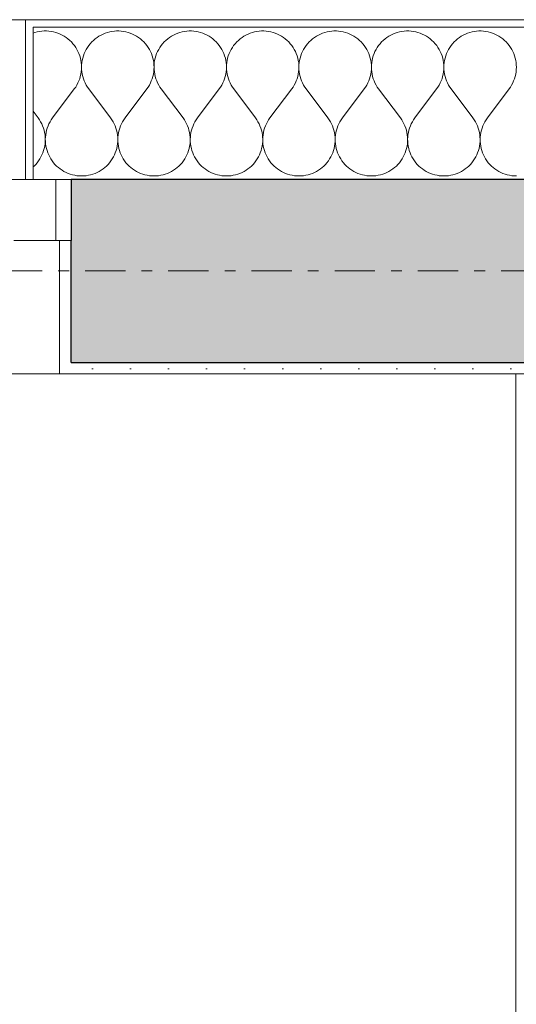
# Model space of a CAD drawing. Extents: x 100 to 2982, y 37 to 2050.
# Tile 125 of 135: x 1904 to 1969, y 1693 to 1823. Entities that reach past the tile are written whole.
import ezdxf
from ezdxf.xclip import XClip

# ---------------------------------------------------------------- set-up
doc = ezdxf.new("R2010")
doc.units = 0
doc.header["$MEASUREMENT"] = 0
doc.header["$XCLIPFRAME"] = 0
doc.linetypes.add('Przerywana', pattern=[24, 12, -12])
doc.linetypes.add('Przerywana podwójnie', pattern=[54.680554, 26.458333, -10.583333, 7.055556, -10.583333])
for name, color, linetype in [('330-W Wyposażenie', 7, 'Continuous'), ('410-K Osie', 7, 'Continuous'), ('420-K Ściany', 7, 'Continuous'), ('820-G Rysunki Obrazki', 7, 'Continuous'), ('Okna ARCHICADa', 7, 'Continuous')]:
    doc.layers.add(name, color=color, linetype=linetype)
pattern_1 = [(0, (-18316.349, -206.5255), (0, 8.660254), [0, -5]), (0, (-18313.849, -202.195), (0, 8.660254), [0, -5])]

# ---------------------------------------------------------------- blocks, each defined once
blk = doc.blocks.new('*X25')
at = {"layer": '420-K Ściany', "color": 174, "linetype": 'Continuous', "lineweight": 5, "ltscale": 0.2}
for p, q in [((1906.1, 1820.84), (1905.84, 1820.75)), ((1906.4, 1820.91), (1906.1, 1820.84)), ((1906.7, 1820.97), (1906.4, 1820.91)), ((1907, 1821.01), (1906.7, 1820.97)), ((1907.31, 1821.03), (1907, 1821.01)), ((1907.61, 1821.03), (1907.31, 1821.03)), ((1907.92, 1821.01), (1907.61, 1821.03)), ((1908.22, 1820.97), (1907.92, 1821.01)), ((1908.52, 1820.91), (1908.22, 1820.97)), ((1908.82, 1820.84), (1908.52, 1820.91)), ((1909.11, 1820.74), (1908.82, 1820.84)), ((1909.39, 1820.62), (1909.11, 1820.74)), ((1909.67, 1820.49), (1909.39, 1820.62)), ((1915.05, 1820.62), (1914.78, 1820.49)), ((1915.34, 1820.74), (1915.05, 1820.62)), ((1915.63, 1820.84), (1915.34, 1820.74)), ((1915.92, 1820.91), (1915.63, 1820.84)), ((1916.22, 1820.97), (1915.92, 1820.91)), ((1916.53, 1821.01), (1916.22, 1820.97)), ((1916.83, 1821.03), (1916.53, 1821.01)), ((1917.14, 1821.03), (1916.83, 1821.03)), ((1917.44, 1821.01), (1917.14, 1821.03)), ((1917.75, 1820.97), (1917.44, 1821.01)), ((1918.05, 1820.91), (1917.75, 1820.97)), ((1918.34, 1820.84), (1918.05, 1820.91)), ((1918.63, 1820.74), (1918.34, 1820.84)), ((1918.91, 1820.62), (1918.63, 1820.74)), ((1919.19, 1820.49), (1918.91, 1820.62)), ((1924.58, 1820.62), (1924.3, 1820.49)), ((1924.86, 1820.74), (1924.58, 1820.62)), ((1925.15, 1820.84), (1924.86, 1820.74)), ((1925.45, 1820.91), (1925.15, 1820.84)), ((1925.75, 1820.97), (1925.45, 1820.91)), ((1926.05, 1821.01), (1925.75, 1820.97)), ((1926.36, 1821.03), (1926.05, 1821.01)), ((1926.66, 1821.03), (1926.36, 1821.03)), ((1926.97, 1821.01), (1926.66, 1821.03)), ((1927.27, 1820.97), (1926.97, 1821.01)), ((1927.57, 1820.91), (1927.27, 1820.97)), ((1927.86, 1820.84), (1927.57, 1820.91)), ((1928.15, 1820.74), (1927.86, 1820.84)), ((1928.44, 1820.62), (1928.15, 1820.74)), ((1928.71, 1820.49), (1928.44, 1820.62)), ((1934.1, 1820.62), (1933.83, 1820.49)), ((1934.39, 1820.74), (1934.1, 1820.62)), ((1934.68, 1820.84), (1934.39, 1820.74)), ((1934.97, 1820.91), (1934.68, 1820.84)), ((1935.27, 1820.97), (1934.97, 1820.91)), ((1935.57, 1821.01), (1935.27, 1820.97)), ((1935.88, 1821.03), (1935.57, 1821.01)), ((1936.18, 1821.03), (1935.88, 1821.03)), ((1936.49, 1821.01), (1936.18, 1821.03)), ((1936.79, 1820.97), (1936.49, 1821.01)), ((1937.09, 1820.91), (1936.79, 1820.97)), ((1937.39, 1820.84), (1937.09, 1820.91)), ((1937.68, 1820.74), (1937.39, 1820.84)), ((1937.96, 1820.62), (1937.68, 1820.74)), ((1938.24, 1820.49), (1937.96, 1820.62)), ((1943.63, 1820.62), (1943.35, 1820.49)), ((1943.91, 1820.74), (1943.63, 1820.62)), ((1944.2, 1820.84), (1943.91, 1820.74)), ((1944.5, 1820.91), (1944.2, 1820.84)), ((1944.8, 1820.97), (1944.5, 1820.91)), ((1945.1, 1821.01), (1944.8, 1820.97)), ((1945.4, 1821.03), (1945.1, 1821.01)), ((1945.71, 1821.03), (1945.4, 1821.03)), ((1946.01, 1821.01), (1945.71, 1821.03)), ((1946.32, 1820.97), (1946.01, 1821.01)), ((1946.62, 1820.91), (1946.32, 1820.97)), ((1946.91, 1820.84), (1946.62, 1820.91)), ((1947.2, 1820.74), (1946.91, 1820.84)), ((1947.49, 1820.62), (1947.2, 1820.74)), ((1947.76, 1820.49), (1947.49, 1820.62)), ((1953.15, 1820.62), (1952.87, 1820.49)), ((1953.43, 1820.74), (1953.15, 1820.62)), ((1953.72, 1820.84), (1953.43, 1820.74)), ((1954.02, 1820.91), (1953.72, 1820.84)), ((1954.32, 1820.97), (1954.02, 1820.91)), ((1954.62, 1821.01), (1954.32, 1820.97)), ((1954.93, 1821.03), (1954.62, 1821.01)), ((1955.23, 1821.03), (1954.93, 1821.03)), ((1955.54, 1821.01), (1955.23, 1821.03)), ((1955.84, 1820.97), (1955.54, 1821.01)), ((1956.14, 1820.91), (1955.84, 1820.97)), ((1956.44, 1820.84), (1956.14, 1820.91)), ((1956.73, 1820.74), (1956.44, 1820.84)), ((1957.01, 1820.62), (1956.73, 1820.74)), ((1957.28, 1820.49), (1957.01, 1820.62)), ((1962.67, 1820.62), (1962.4, 1820.49)), ((1962.96, 1820.74), (1962.67, 1820.62)), ((1963.25, 1820.84), (1962.96, 1820.74)), ((1963.54, 1820.91), (1963.25, 1820.84)), ((1963.84, 1820.97), (1963.54, 1820.91)), ((1964.15, 1821.01), (1963.84, 1820.97)), ((1964.45, 1821.03), (1964.15, 1821.01)), ((1964.76, 1821.03), (1964.45, 1821.03)), ((1965.06, 1821.01), (1964.76, 1821.03)), ((1965.36, 1820.97), (1965.06, 1821.01)), ((1965.66, 1820.91), (1965.36, 1820.97)), ((1965.96, 1820.84), (1965.66, 1820.91)), ((1966.25, 1820.74), (1965.96, 1820.84)), ((1966.53, 1820.62), (1966.25, 1820.74)), ((1966.81, 1820.49), (1966.53, 1820.62)), ((1909.93, 1820.34), (1909.67, 1820.49)), ((1910.19, 1820.17), (1909.93, 1820.34)), ((1910.43, 1819.99), (1910.19, 1820.17)), ((1910.66, 1819.79), (1910.43, 1819.99)), ((1910.88, 1819.58), (1910.66, 1819.79)), ((1911.09, 1819.35), (1910.88, 1819.58)), ((1911.28, 1819.12), (1911.09, 1819.35)), ((1913.36, 1819.35), (1913.17, 1819.12)), ((1913.56, 1819.58), (1913.36, 1819.35)), ((1913.78, 1819.79), (1913.56, 1819.58)), ((1914.01, 1819.99), (1913.78, 1819.79)), ((1914.26, 1820.17), (1914.01, 1819.99)), ((1914.51, 1820.34), (1914.26, 1820.17)), ((1914.78, 1820.49), (1914.51, 1820.34)), ((1919.46, 1820.34), (1919.19, 1820.49)), ((1919.71, 1820.17), (1919.46, 1820.34)), ((1919.96, 1819.99), (1919.71, 1820.17)), ((1920.19, 1819.79), (1919.96, 1819.99)), ((1920.41, 1819.58), (1920.19, 1819.79)), ((1920.61, 1819.35), (1920.41, 1819.58)), ((1920.8, 1819.12), (1920.61, 1819.35)), ((1922.88, 1819.35), (1922.69, 1819.12)), ((1923.08, 1819.58), (1922.88, 1819.35)), ((1923.3, 1819.79), (1923.08, 1819.58)), ((1923.54, 1819.99), (1923.3, 1819.79)), ((1923.78, 1820.17), (1923.54, 1819.99)), ((1924.04, 1820.34), (1923.78, 1820.17)), ((1924.3, 1820.49), (1924.04, 1820.34)), ((1928.98, 1820.34), (1928.71, 1820.49)), ((1929.24, 1820.17), (1928.98, 1820.34)), ((1929.48, 1819.99), (1929.24, 1820.17)), ((1929.71, 1819.79), (1929.48, 1819.99)), ((1929.93, 1819.58), (1929.71, 1819.79)), ((1930.14, 1819.35), (1929.93, 1819.58)), ((1930.33, 1819.12), (1930.14, 1819.35)), ((1932.4, 1819.35), (1932.21, 1819.12)), ((1932.61, 1819.58), (1932.4, 1819.35)), ((1932.83, 1819.79), (1932.61, 1819.58)), ((1933.06, 1819.99), (1932.83, 1819.79)), ((1933.31, 1820.17), (1933.06, 1819.99)), ((1933.56, 1820.34), (1933.31, 1820.17)), ((1933.83, 1820.49), (1933.56, 1820.34)), ((1938.5, 1820.34), (1938.24, 1820.49)), ((1938.76, 1820.17), (1938.5, 1820.34)), ((1939, 1819.99), (1938.76, 1820.17)), ((1939.24, 1819.79), (1939, 1819.99)), ((1939.46, 1819.58), (1939.24, 1819.79)), ((1939.66, 1819.35), (1939.46, 1819.58)), ((1939.85, 1819.12), (1939.66, 1819.35)), ((1941.93, 1819.35), (1941.74, 1819.12)), ((1942.13, 1819.58), (1941.93, 1819.35)), ((1942.35, 1819.79), (1942.13, 1819.58)), ((1942.58, 1819.99), (1942.35, 1819.79)), ((1942.83, 1820.17), (1942.58, 1819.99)), ((1943.08, 1820.34), (1942.83, 1820.17)), ((1943.35, 1820.49), (1943.08, 1820.34)), ((1948.03, 1820.34), (1947.76, 1820.49)), ((1948.28, 1820.17), (1948.03, 1820.34)), ((1948.53, 1819.99), (1948.28, 1820.17)), ((1948.76, 1819.79), (1948.53, 1819.99)), ((1948.98, 1819.58), (1948.76, 1819.79)), ((1949.18, 1819.35), (1948.98, 1819.58)), ((1949.37, 1819.12), (1949.18, 1819.35)), ((1951.45, 1819.35), (1951.26, 1819.12)), ((1951.66, 1819.58), (1951.45, 1819.35)), ((1951.88, 1819.79), (1951.66, 1819.58)), ((1952.11, 1819.99), (1951.88, 1819.79)), ((1952.35, 1820.17), (1952.11, 1819.99)), ((1952.61, 1820.34), (1952.35, 1820.17)), ((1952.87, 1820.49), (1952.61, 1820.34)), ((1957.55, 1820.34), (1957.28, 1820.49)), ((1957.81, 1820.17), (1957.55, 1820.34)), ((1958.05, 1819.99), (1957.81, 1820.17)), ((1958.28, 1819.79), (1958.05, 1819.99)), ((1958.5, 1819.58), (1958.28, 1819.79)), ((1958.71, 1819.35), (1958.5, 1819.58)), ((1958.9, 1819.12), (1958.71, 1819.35)), ((1960.97, 1819.35), (1960.78, 1819.12)), ((1961.18, 1819.58), (1960.97, 1819.35)), ((1961.4, 1819.79), (1961.18, 1819.58)), ((1961.63, 1819.99), (1961.4, 1819.79)), ((1961.88, 1820.17), (1961.63, 1819.99)), ((1962.13, 1820.34), (1961.88, 1820.17)), ((1962.4, 1820.49), (1962.13, 1820.34)), ((1967.07, 1820.34), (1966.81, 1820.49)), ((1967.33, 1820.17), (1967.07, 1820.34)), ((1967.58, 1819.99), (1967.33, 1820.17)), ((1967.81, 1819.79), (1967.58, 1819.99)), ((1968.03, 1819.58), (1967.81, 1819.79)), ((1968.23, 1819.35), (1968.03, 1819.58)), ((1968.42, 1819.12), (1968.23, 1819.35)), ((1911.45, 1818.86), (1911.28, 1819.12)), ((1911.61, 1818.6), (1911.45, 1818.86)), ((1911.75, 1818.33), (1911.61, 1818.6)), ((1911.88, 1818.05), (1911.75, 1818.33)), ((1911.98, 1817.77), (1911.88, 1818.05)), ((1912.57, 1818.05), (1912.46, 1817.77)), ((1912.69, 1818.33), (1912.57, 1818.05)), ((1912.83, 1818.6), (1912.69, 1818.33)), ((1912.99, 1818.86), (1912.83, 1818.6)), ((1913.17, 1819.12), (1912.99, 1818.86)), ((1920.98, 1818.86), (1920.8, 1819.12)), ((1921.14, 1818.6), (1920.98, 1818.86)), ((1921.28, 1818.33), (1921.14, 1818.6)), ((1921.4, 1818.05), (1921.28, 1818.33)), ((1921.51, 1817.77), (1921.4, 1818.05)), ((1922.09, 1818.05), (1921.99, 1817.77)), ((1922.22, 1818.33), (1922.09, 1818.05)), ((1922.36, 1818.6), (1922.22, 1818.33)), ((1922.51, 1818.86), (1922.36, 1818.6)), ((1922.69, 1819.12), (1922.51, 1818.86)), ((1930.5, 1818.86), (1930.33, 1819.12)), ((1930.66, 1818.6), (1930.5, 1818.86)), ((1930.8, 1818.33), (1930.66, 1818.6)), ((1930.92, 1818.05), (1930.8, 1818.33)), ((1931.03, 1817.77), (1930.92, 1818.05)), ((1931.62, 1818.05), (1931.51, 1817.77)), ((1931.74, 1818.33), (1931.62, 1818.05)), ((1931.88, 1818.6), (1931.74, 1818.33)), ((1932.04, 1818.86), (1931.88, 1818.6)), ((1932.21, 1819.12), (1932.04, 1818.86)), ((1940.03, 1818.86), (1939.85, 1819.12)), ((1940.18, 1818.6), (1940.03, 1818.86)), ((1940.32, 1818.33), (1940.18, 1818.6)), ((1940.45, 1818.05), (1940.32, 1818.33)), ((1940.55, 1817.77), (1940.45, 1818.05)), ((1941.14, 1818.05), (1941.03, 1817.77)), ((1941.26, 1818.33), (1941.14, 1818.05)), ((1941.4, 1818.6), (1941.26, 1818.33)), ((1941.56, 1818.86), (1941.4, 1818.6)), ((1941.74, 1819.12), (1941.56, 1818.86)), ((1949.55, 1818.86), (1949.37, 1819.12)), ((1949.71, 1818.6), (1949.55, 1818.86)), ((1949.85, 1818.33), (1949.71, 1818.6)), ((1949.97, 1818.05), (1949.85, 1818.33)), ((1950.08, 1817.77), (1949.97, 1818.05)), ((1950.66, 1818.05), (1950.56, 1817.77)), ((1950.79, 1818.33), (1950.66, 1818.05)), ((1950.93, 1818.6), (1950.79, 1818.33)), ((1951.09, 1818.86), (1950.93, 1818.6)), ((1951.26, 1819.12), (1951.09, 1818.86)), ((1959.07, 1818.86), (1958.9, 1819.12)), ((1959.23, 1818.6), (1959.07, 1818.86)), ((1959.37, 1818.33), (1959.23, 1818.6)), ((1959.5, 1818.05), (1959.37, 1818.33)), ((1959.6, 1817.77), (1959.5, 1818.05)), ((1960.19, 1818.05), (1960.08, 1817.77)), ((1960.31, 1818.33), (1960.19, 1818.05)), ((1960.45, 1818.6), (1960.31, 1818.33)), ((1960.61, 1818.86), (1960.45, 1818.6)), ((1960.78, 1819.12), (1960.61, 1818.86)), ((1968.6, 1818.86), (1968.42, 1819.12)), ((1968.76, 1818.6), (1968.6, 1818.86)), ((1968.9, 1818.33), (1968.76, 1818.6)), ((1969.02, 1818.05), (1968.9, 1818.33)), ((1969.12, 1817.77), (1969.02, 1818.05)), ((1912.07, 1817.47), (1911.98, 1817.77)), ((1912.14, 1817.17), (1912.07, 1817.47)), ((1912.18, 1816.87), (1912.14, 1817.17)), ((1912.21, 1816.57), (1912.18, 1816.87)), ((1912.26, 1816.87), (1912.23, 1816.57)), ((1912.31, 1817.17), (1912.26, 1816.87)), ((1912.38, 1817.47), (1912.31, 1817.17)), ((1912.46, 1817.77), (1912.38, 1817.47)), ((1921.59, 1817.47), (1921.51, 1817.77)), ((1921.66, 1817.17), (1921.59, 1817.47)), ((1921.71, 1816.87), (1921.66, 1817.17)), ((1921.74, 1816.57), (1921.71, 1816.87)), ((1921.78, 1816.87), (1921.76, 1816.57)), ((1921.83, 1817.17), (1921.78, 1816.87)), ((1921.9, 1817.47), (1921.83, 1817.17)), ((1921.99, 1817.77), (1921.9, 1817.47)), ((1931.12, 1817.47), (1931.03, 1817.77)), ((1931.18, 1817.17), (1931.12, 1817.47)), ((1931.23, 1816.87), (1931.18, 1817.17)), ((1931.26, 1816.57), (1931.23, 1816.87)), ((1931.31, 1816.87), (1931.28, 1816.57)), ((1931.36, 1817.17), (1931.31, 1816.87)), ((1931.42, 1817.47), (1931.36, 1817.17)), ((1931.51, 1817.77), (1931.42, 1817.47)), ((1940.64, 1817.47), (1940.55, 1817.77)), ((1940.71, 1817.17), (1940.64, 1817.47)), ((1940.76, 1816.87), (1940.71, 1817.17)), ((1940.78, 1816.57), (1940.76, 1816.87)), ((1940.83, 1816.87), (1940.8, 1816.57)), ((1940.88, 1817.17), (1940.83, 1816.87)), ((1940.95, 1817.47), (1940.88, 1817.17)), ((1941.03, 1817.77), (1940.95, 1817.47)), ((1950.16, 1817.47), (1950.08, 1817.77)), ((1950.23, 1817.17), (1950.16, 1817.47)), ((1950.28, 1816.87), (1950.23, 1817.17)), ((1950.31, 1816.57), (1950.28, 1816.87)), ((1950.36, 1816.87), (1950.33, 1816.57)), ((1950.4, 1817.17), (1950.36, 1816.87)), ((1950.47, 1817.47), (1950.4, 1817.17)), ((1950.56, 1817.77), (1950.47, 1817.47)), ((1959.69, 1817.47), (1959.6, 1817.77)), ((1959.76, 1817.17), (1959.69, 1817.47)), ((1959.8, 1816.87), (1959.76, 1817.17)), ((1959.83, 1816.57), (1959.8, 1816.87)), ((1959.88, 1816.87), (1959.85, 1816.57)), ((1959.93, 1817.17), (1959.88, 1816.87)), ((1960, 1817.47), (1959.93, 1817.17)), ((1960.08, 1817.77), (1960, 1817.47)), ((1969.21, 1817.47), (1969.12, 1817.77)), ((1969.28, 1817.17), (1969.21, 1817.47)), ((1969.33, 1816.87), (1969.28, 1817.17)), ((1969.36, 1816.57), (1969.33, 1816.87)), ((1912.13, 1815.35), (1912.18, 1815.65)), ((1912.18, 1815.65), (1912.21, 1815.96)), ((1912.22, 1816.26), (1912.21, 1816.57)), ((1912.21, 1815.96), (1912.22, 1816.26)), ((1912.23, 1816.57), (1912.22, 1816.26)), ((1912.22, 1816.26), (1912.23, 1815.96)), ((1912.23, 1815.96), (1912.26, 1815.65)), ((1912.26, 1815.65), (1912.31, 1815.35)), ((1921.66, 1815.35), (1921.71, 1815.65)), ((1921.71, 1815.65), (1921.74, 1815.96)), ((1921.75, 1816.26), (1921.74, 1816.57)), ((1921.74, 1815.96), (1921.75, 1816.26)), ((1921.76, 1816.57), (1921.75, 1816.26)), ((1921.75, 1816.26), (1921.76, 1815.96)), ((1921.76, 1815.96), (1921.79, 1815.65)), ((1921.79, 1815.65), (1921.84, 1815.35)), ((1931.18, 1815.35), (1931.23, 1815.65)), ((1931.23, 1815.65), (1931.26, 1815.96)), ((1931.27, 1816.26), (1931.26, 1816.57)), ((1931.26, 1815.96), (1931.27, 1816.26)), ((1931.28, 1816.57), (1931.27, 1816.26)), ((1931.27, 1816.26), (1931.28, 1815.96)), ((1931.28, 1815.96), (1931.31, 1815.65)), ((1931.31, 1815.65), (1931.36, 1815.35)), ((1940.7, 1815.35), (1940.75, 1815.65)), ((1940.75, 1815.65), (1940.78, 1815.96)), ((1940.79, 1816.26), (1940.78, 1816.57)), ((1940.78, 1815.96), (1940.79, 1816.26)), ((1940.8, 1816.57), (1940.79, 1816.26)), ((1940.79, 1816.26), (1940.8, 1815.96)), ((1940.8, 1815.96), (1940.83, 1815.65)), ((1940.83, 1815.65), (1940.88, 1815.35)), ((1950.23, 1815.35), (1950.28, 1815.65)), ((1950.28, 1815.65), (1950.31, 1815.96)), ((1950.32, 1816.26), (1950.31, 1816.57)), ((1950.31, 1815.96), (1950.32, 1816.26)), ((1950.33, 1816.57), (1950.32, 1816.26)), ((1950.32, 1816.26), (1950.33, 1815.96)), ((1950.33, 1815.96), (1950.36, 1815.65)), ((1950.36, 1815.65), (1950.41, 1815.35)), ((1959.75, 1815.35), (1959.8, 1815.65)), ((1959.8, 1815.65), (1959.83, 1815.96)), ((1959.84, 1816.26), (1959.83, 1816.57)), ((1959.83, 1815.96), (1959.84, 1816.26)), ((1959.85, 1816.57), (1959.84, 1816.26)), ((1959.84, 1816.26), (1959.85, 1815.96)), ((1959.85, 1815.96), (1959.88, 1815.65)), ((1959.88, 1815.65), (1959.93, 1815.35)), ((1969.28, 1815.35), (1969.33, 1815.65)), ((1969.33, 1815.65), (1969.36, 1815.96)), ((1969.37, 1816.26), (1969.36, 1816.57)), ((1969.36, 1815.96), (1969.37, 1816.26)), ((1911.6, 1813.92), (1911.75, 1814.2)), ((1911.75, 1814.2), (1911.87, 1814.47)), ((1911.87, 1814.47), (1911.98, 1814.76)), ((1911.98, 1814.76), (1912.06, 1815.05)), ((1912.06, 1815.05), (1912.13, 1815.35)), ((1912.31, 1815.35), (1912.38, 1815.05)), ((1912.38, 1815.05), (1912.47, 1814.76)), ((1912.47, 1814.76), (1912.57, 1814.47)), ((1912.57, 1814.47), (1912.7, 1814.2)), ((1912.7, 1814.2), (1912.84, 1813.92)), ((1921.13, 1813.92), (1921.27, 1814.2)), ((1921.27, 1814.2), (1921.39, 1814.47)), ((1921.39, 1814.47), (1921.5, 1814.76)), ((1921.5, 1814.76), (1921.59, 1815.05)), ((1921.59, 1815.05), (1921.66, 1815.35)), ((1921.84, 1815.35), (1921.9, 1815.05)), ((1921.9, 1815.05), (1921.99, 1814.76)), ((1921.99, 1814.76), (1922.1, 1814.47)), ((1922.1, 1814.47), (1922.22, 1814.2)), ((1922.22, 1814.2), (1922.36, 1813.92)), ((1930.65, 1813.92), (1930.79, 1814.2)), ((1930.79, 1814.2), (1930.92, 1814.47)), ((1930.92, 1814.47), (1931.02, 1814.76)), ((1931.02, 1814.76), (1931.11, 1815.05)), ((1931.11, 1815.05), (1931.18, 1815.35)), ((1931.36, 1815.35), (1931.43, 1815.05)), ((1931.43, 1815.05), (1931.52, 1814.76)), ((1931.52, 1814.76), (1931.62, 1814.47)), ((1931.62, 1814.47), (1931.75, 1814.2)), ((1931.75, 1814.2), (1931.89, 1813.92)), ((1940.18, 1813.92), (1940.32, 1814.2)), ((1940.32, 1814.2), (1940.44, 1814.47)), ((1940.44, 1814.47), (1940.55, 1814.76)), ((1940.55, 1814.76), (1940.64, 1815.05)), ((1940.64, 1815.05), (1940.7, 1815.35)), ((1940.88, 1815.35), (1940.95, 1815.05)), ((1940.95, 1815.05), (1941.04, 1814.76)), ((1941.04, 1814.76), (1941.15, 1814.47)), ((1941.15, 1814.47), (1941.27, 1814.2)), ((1941.27, 1814.2), (1941.41, 1813.92)), ((1949.7, 1813.92), (1949.84, 1814.2)), ((1949.84, 1814.2), (1949.97, 1814.47)), ((1949.97, 1814.47), (1950.07, 1814.76)), ((1950.07, 1814.76), (1950.16, 1815.05)), ((1950.16, 1815.05), (1950.23, 1815.35)), ((1950.41, 1815.35), (1950.48, 1815.05)), ((1950.48, 1815.05), (1950.56, 1814.76)), ((1950.56, 1814.76), (1950.67, 1814.47)), ((1950.67, 1814.47), (1950.79, 1814.2)), ((1950.79, 1814.2), (1950.94, 1813.92)), ((1959.22, 1813.92), (1959.37, 1814.2)), ((1959.37, 1814.2), (1959.49, 1814.47)), ((1959.49, 1814.47), (1959.6, 1814.76)), ((1959.6, 1814.76), (1959.68, 1815.05)), ((1959.68, 1815.05), (1959.75, 1815.35)), ((1959.93, 1815.35), (1960, 1815.05)), ((1960, 1815.05), (1960.09, 1814.76)), ((1960.09, 1814.76), (1960.19, 1814.47)), ((1960.19, 1814.47), (1960.32, 1814.2)), ((1960.32, 1814.2), (1960.46, 1813.92)), ((1968.75, 1813.92), (1968.89, 1814.2)), ((1968.89, 1814.2), (1969.01, 1814.47)), ((1969.01, 1814.47), (1969.12, 1814.76)), ((1969.12, 1814.76), (1969.21, 1815.05)), ((1969.21, 1815.05), (1969.28, 1815.35)), ((1911.27, 1813.41), (1908.41, 1809.6)), ((1911.27, 1813.41), (1911.45, 1813.66)), ((1911.45, 1813.66), (1911.6, 1813.92)), ((1912.84, 1813.92), (1913, 1813.66)), ((1913, 1813.66), (1913.17, 1813.41)), ((1913.17, 1813.41), (1916.03, 1809.6)), ((1920.79, 1813.41), (1917.94, 1809.6)), ((1920.79, 1813.41), (1920.97, 1813.66)), ((1920.97, 1813.66), (1921.13, 1813.92)), ((1922.36, 1813.92), (1922.52, 1813.66)), ((1922.52, 1813.66), (1922.7, 1813.41)), ((1922.7, 1813.41), (1925.56, 1809.6)), ((1930.32, 1813.41), (1927.46, 1809.6)), ((1930.32, 1813.41), (1930.49, 1813.66)), ((1930.49, 1813.66), (1930.65, 1813.92)), ((1931.89, 1813.92), (1932.05, 1813.66)), ((1932.05, 1813.66), (1932.22, 1813.41)), ((1932.22, 1813.41), (1935.08, 1809.6)), ((1939.84, 1813.41), (1936.98, 1809.6)), ((1939.84, 1813.41), (1940.02, 1813.66)), ((1940.02, 1813.66), (1940.18, 1813.92)), ((1941.41, 1813.92), (1941.57, 1813.66)), ((1941.57, 1813.66), (1941.75, 1813.41)), ((1941.75, 1813.41), (1944.6, 1809.6)), ((1949.37, 1813.41), (1946.51, 1809.6)), ((1949.37, 1813.41), (1949.54, 1813.66)), ((1949.54, 1813.66), (1949.7, 1813.92)), ((1950.94, 1813.92), (1951.09, 1813.66)), ((1951.09, 1813.66), (1951.27, 1813.41)), ((1951.27, 1813.41), (1954.13, 1809.6)), ((1958.89, 1813.41), (1956.03, 1809.6)), ((1958.89, 1813.41), (1959.06, 1813.66)), ((1959.06, 1813.66), (1959.22, 1813.92)), ((1960.46, 1813.92), (1960.62, 1813.66)), ((1960.62, 1813.66), (1960.79, 1813.41)), ((1960.79, 1813.41), (1963.65, 1809.6)), ((1968.41, 1813.41), (1965.56, 1809.6)), ((1968.41, 1813.41), (1968.59, 1813.66)), ((1968.59, 1813.66), (1968.75, 1813.92)), ((1905.84, 1810.5), (1906.51, 1809.6)), ((1906.68, 1809.36), (1906.51, 1809.6)), ((1906.84, 1809.1), (1906.68, 1809.36)), ((1906.98, 1808.83), (1906.84, 1809.1)), ((1908.08, 1809.1), (1907.94, 1808.83)), ((1908.24, 1809.36), (1908.08, 1809.1)), ((1908.41, 1809.6), (1908.24, 1809.36)), ((1916.21, 1809.36), (1916.03, 1809.6)), ((1916.36, 1809.1), (1916.21, 1809.36)), ((1916.5, 1808.83), (1916.36, 1809.1)), ((1917.61, 1809.1), (1917.47, 1808.83)), ((1917.76, 1809.36), (1917.61, 1809.1)), ((1917.94, 1809.6), (1917.76, 1809.36)), ((1925.73, 1809.36), (1925.56, 1809.6)), ((1925.89, 1809.1), (1925.73, 1809.36)), ((1926.03, 1808.83), (1925.89, 1809.1)), ((1927.13, 1809.1), (1926.99, 1808.83)), ((1927.29, 1809.36), (1927.13, 1809.1)), ((1927.46, 1809.6), (1927.29, 1809.36)), ((1935.25, 1809.36), (1935.08, 1809.6)), ((1935.41, 1809.1), (1935.25, 1809.36)), ((1935.55, 1808.83), (1935.41, 1809.1)), ((1936.65, 1809.1), (1936.51, 1808.83)), ((1936.81, 1809.36), (1936.65, 1809.1)), ((1936.98, 1809.6), (1936.81, 1809.36)), ((1944.78, 1809.36), (1944.6, 1809.6)), ((1944.93, 1809.1), (1944.78, 1809.36)), ((1945.07, 1808.83), (1944.93, 1809.1)), ((1946.18, 1809.1), (1946.04, 1808.83)), ((1946.34, 1809.36), (1946.18, 1809.1)), ((1946.51, 1809.6), (1946.34, 1809.36)), ((1954.3, 1809.36), (1954.13, 1809.6)), ((1954.46, 1809.1), (1954.3, 1809.36)), ((1954.6, 1808.83), (1954.46, 1809.1)), ((1955.7, 1809.1), (1955.56, 1808.83)), ((1955.86, 1809.36), (1955.7, 1809.1)), ((1956.03, 1809.6), (1955.86, 1809.36)), ((1963.82, 1809.36), (1963.65, 1809.6)), ((1963.98, 1809.1), (1963.82, 1809.36)), ((1964.12, 1808.83), (1963.98, 1809.1)), ((1965.23, 1809.1), (1965.09, 1808.83)), ((1965.38, 1809.36), (1965.23, 1809.1)), ((1965.56, 1809.6), (1965.38, 1809.36)), ((1907.1, 1808.56), (1906.98, 1808.83)), ((1907.21, 1808.28), (1907.1, 1808.56)), ((1907.3, 1807.99), (1907.21, 1808.28)), ((1907.37, 1807.7), (1907.3, 1807.99)), ((1907.42, 1807.4), (1907.37, 1807.7)), ((1907.56, 1807.7), (1907.51, 1807.4)), ((1907.63, 1807.99), (1907.56, 1807.7)), ((1907.71, 1808.28), (1907.63, 1807.99)), ((1907.82, 1808.56), (1907.71, 1808.28)), ((1907.94, 1808.83), (1907.82, 1808.56)), ((1916.63, 1808.56), (1916.5, 1808.83)), ((1916.73, 1808.28), (1916.63, 1808.56)), ((1916.82, 1807.99), (1916.73, 1808.28)), ((1916.89, 1807.7), (1916.82, 1807.99)), ((1916.94, 1807.4), (1916.89, 1807.7)), ((1917.08, 1807.7), (1917.03, 1807.4)), ((1917.15, 1807.99), (1917.08, 1807.7)), ((1917.24, 1808.28), (1917.15, 1807.99)), ((1917.34, 1808.56), (1917.24, 1808.28)), ((1917.47, 1808.83), (1917.34, 1808.56)), ((1926.15, 1808.56), (1926.03, 1808.83)), ((1926.26, 1808.28), (1926.15, 1808.56)), ((1926.34, 1807.99), (1926.26, 1808.28)), ((1926.41, 1807.7), (1926.34, 1807.99)), ((1926.46, 1807.4), (1926.41, 1807.7)), ((1926.6, 1807.7), (1926.55, 1807.4)), ((1926.67, 1807.99), (1926.6, 1807.7)), ((1926.76, 1808.28), (1926.67, 1807.99)), ((1926.87, 1808.56), (1926.76, 1808.28)), ((1926.99, 1808.83), (1926.87, 1808.56)), ((1935.67, 1808.56), (1935.55, 1808.83)), ((1935.78, 1808.28), (1935.67, 1808.56)), ((1935.87, 1807.99), (1935.78, 1808.28)), ((1935.94, 1807.7), (1935.87, 1807.99)), ((1935.99, 1807.4), (1935.94, 1807.7)), ((1936.13, 1807.7), (1936.08, 1807.4)), ((1936.2, 1807.99), (1936.13, 1807.7)), ((1936.28, 1808.28), (1936.2, 1807.99)), ((1936.39, 1808.56), (1936.28, 1808.28)), ((1936.51, 1808.83), (1936.39, 1808.56)), ((1945.2, 1808.56), (1945.07, 1808.83)), ((1945.3, 1808.28), (1945.2, 1808.56)), ((1945.39, 1807.99), (1945.3, 1808.28)), ((1945.46, 1807.7), (1945.39, 1807.99)), ((1945.51, 1807.4), (1945.46, 1807.7)), ((1945.65, 1807.7), (1945.6, 1807.4)), ((1945.72, 1807.99), (1945.65, 1807.7)), ((1945.81, 1808.28), (1945.72, 1807.99)), ((1945.91, 1808.56), (1945.81, 1808.28)), ((1946.04, 1808.83), (1945.91, 1808.56)), ((1954.72, 1808.56), (1954.6, 1808.83)), ((1954.83, 1808.28), (1954.72, 1808.56)), ((1954.91, 1807.99), (1954.83, 1808.28)), ((1954.98, 1807.7), (1954.91, 1807.99)), ((1955.03, 1807.4), (1954.98, 1807.7)), ((1955.18, 1807.7), (1955.12, 1807.4)), ((1955.24, 1807.99), (1955.18, 1807.7)), ((1955.33, 1808.28), (1955.24, 1807.99)), ((1955.44, 1808.56), (1955.33, 1808.28)), ((1955.56, 1808.83), (1955.44, 1808.56)), ((1964.25, 1808.56), (1964.12, 1808.83)), ((1964.35, 1808.28), (1964.25, 1808.56)), ((1964.44, 1807.99), (1964.35, 1808.28)), ((1964.51, 1807.7), (1964.44, 1807.99)), ((1964.56, 1807.4), (1964.51, 1807.7)), ((1964.7, 1807.7), (1964.65, 1807.4)), ((1964.77, 1807.99), (1964.7, 1807.7)), ((1964.86, 1808.28), (1964.77, 1807.99)), ((1964.96, 1808.56), (1964.86, 1808.28)), ((1965.09, 1808.83), (1964.96, 1808.56)), ((1907.45, 1807.1), (1907.42, 1807.4)), ((1907.43, 1806.2), (1907.45, 1806.5)), ((1907.46, 1806.8), (1907.45, 1807.1)), ((1907.45, 1806.5), (1907.46, 1806.8)), ((1907.47, 1807.1), (1907.46, 1806.8)), ((1907.46, 1806.8), (1907.47, 1806.5)), ((1907.51, 1807.4), (1907.47, 1807.1)), ((1907.47, 1806.5), (1907.49, 1806.2)), ((1916.97, 1807.1), (1916.94, 1807.4)), ((1916.95, 1806.2), (1916.98, 1806.5)), ((1916.98, 1806.8), (1916.97, 1807.1)), ((1917, 1807.1), (1916.98, 1806.8)), ((1916.98, 1806.5), (1916.98, 1806.8)), ((1916.98, 1806.8), (1916.99, 1806.5)), ((1916.99, 1806.5), (1917.02, 1806.2)), ((1917.03, 1807.4), (1917, 1807.1)), ((1926.5, 1807.1), (1926.46, 1807.4)), ((1926.48, 1806.2), (1926.5, 1806.5)), ((1926.51, 1806.8), (1926.5, 1807.1)), ((1926.5, 1806.5), (1926.51, 1806.8)), ((1926.52, 1807.1), (1926.51, 1806.8)), ((1926.51, 1806.8), (1926.51, 1806.5)), ((1926.51, 1806.5), (1926.54, 1806.2)), ((1926.55, 1807.4), (1926.52, 1807.1)), ((1936.02, 1807.1), (1935.99, 1807.4)), ((1936, 1806.2), (1936.03, 1806.5)), ((1936.03, 1806.8), (1936.02, 1807.1)), ((1936.05, 1807.1), (1936.03, 1806.8)), ((1936.03, 1806.5), (1936.03, 1806.8)), ((1936.03, 1806.8), (1936.04, 1806.5)), ((1936.04, 1806.5), (1936.06, 1806.2)), ((1936.08, 1807.4), (1936.05, 1807.1)), ((1945.54, 1807.1), (1945.51, 1807.4)), ((1945.52, 1806.2), (1945.55, 1806.5)), ((1945.56, 1806.8), (1945.54, 1807.1)), ((1945.55, 1806.5), (1945.56, 1806.8)), ((1945.57, 1807.1), (1945.56, 1806.8)), ((1945.56, 1806.8), (1945.56, 1806.5)), ((1945.56, 1806.5), (1945.59, 1806.2)), ((1945.6, 1807.4), (1945.57, 1807.1)), ((1955.07, 1807.1), (1955.03, 1807.4)), ((1955.05, 1806.2), (1955.07, 1806.5)), ((1955.08, 1806.8), (1955.07, 1807.1)), ((1955.07, 1806.5), (1955.08, 1806.8)), ((1955.09, 1807.1), (1955.08, 1806.8)), ((1955.08, 1806.8), (1955.09, 1806.5)), ((1955.12, 1807.4), (1955.09, 1807.1)), ((1955.09, 1806.5), (1955.11, 1806.2)), ((1964.59, 1807.1), (1964.56, 1807.4)), ((1964.57, 1806.2), (1964.6, 1806.5)), ((1964.6, 1806.8), (1964.59, 1807.1)), ((1964.62, 1807.1), (1964.6, 1806.8)), ((1964.6, 1806.5), (1964.6, 1806.8)), ((1964.6, 1806.8), (1964.61, 1806.5)), ((1964.61, 1806.5), (1964.64, 1806.2)), ((1964.65, 1807.4), (1964.62, 1807.1)), ((1907.14, 1805.03), (1907.24, 1805.31)), ((1907.24, 1805.31), (1907.32, 1805.6)), ((1907.32, 1805.6), (1907.38, 1805.9)), ((1907.38, 1805.9), (1907.43, 1806.2)), ((1907.49, 1806.2), (1907.54, 1805.9)), ((1907.54, 1805.9), (1907.6, 1805.6)), ((1907.6, 1805.6), (1907.68, 1805.31)), ((1907.68, 1805.31), (1907.78, 1805.03)), ((1916.66, 1805.03), (1916.76, 1805.31)), ((1916.76, 1805.31), (1916.85, 1805.6)), ((1916.85, 1805.6), (1916.91, 1805.9)), ((1916.91, 1805.9), (1916.95, 1806.2)), ((1917.02, 1806.2), (1917.06, 1805.9)), ((1917.06, 1805.9), (1917.12, 1805.6)), ((1917.12, 1805.6), (1917.2, 1805.31)), ((1917.2, 1805.31), (1917.3, 1805.03)), ((1926.19, 1805.03), (1926.29, 1805.31)), ((1926.29, 1805.31), (1926.37, 1805.6)), ((1926.37, 1805.6), (1926.43, 1805.9)), ((1926.43, 1805.9), (1926.48, 1806.2)), ((1926.54, 1806.2), (1926.58, 1805.9)), ((1926.58, 1805.9), (1926.65, 1805.6)), ((1926.65, 1805.6), (1926.73, 1805.31)), ((1926.73, 1805.31), (1926.83, 1805.03)), ((1935.71, 1805.03), (1935.81, 1805.31)), ((1935.81, 1805.31), (1935.89, 1805.6)), ((1935.89, 1805.6), (1935.96, 1805.9)), ((1935.96, 1805.9), (1936, 1806.2)), ((1936.06, 1806.2), (1936.11, 1805.9)), ((1936.11, 1805.9), (1936.17, 1805.6)), ((1936.17, 1805.6), (1936.25, 1805.31)), ((1936.25, 1805.31), (1936.35, 1805.03)), ((1945.24, 1805.03), (1945.34, 1805.31)), ((1945.34, 1805.31), (1945.42, 1805.6)), ((1945.42, 1805.6), (1945.48, 1805.9)), ((1945.48, 1805.9), (1945.52, 1806.2)), ((1945.59, 1806.2), (1945.63, 1805.9)), ((1945.63, 1805.9), (1945.69, 1805.6)), ((1945.69, 1805.6), (1945.78, 1805.31)), ((1945.78, 1805.31), (1945.88, 1805.03)), ((1954.76, 1805.03), (1954.86, 1805.31)), ((1954.86, 1805.31), (1954.94, 1805.6)), ((1954.94, 1805.6), (1955, 1805.9)), ((1955, 1805.9), (1955.05, 1806.2)), ((1955.11, 1806.2), (1955.16, 1805.9)), ((1955.16, 1805.9), (1955.22, 1805.6)), ((1955.22, 1805.6), (1955.3, 1805.31)), ((1955.3, 1805.31), (1955.4, 1805.03)), ((1964.28, 1805.03), (1964.38, 1805.31)), ((1964.38, 1805.31), (1964.46, 1805.6)), ((1964.46, 1805.6), (1964.53, 1805.9)), ((1964.53, 1805.9), (1964.57, 1806.2)), ((1964.64, 1806.2), (1964.68, 1805.9)), ((1964.68, 1805.9), (1964.74, 1805.6)), ((1964.74, 1805.6), (1964.82, 1805.31)), ((1964.82, 1805.31), (1964.92, 1805.03)), ((1906.39, 1803.73), (1906.57, 1803.97)), ((1906.57, 1803.97), (1906.74, 1804.22)), ((1906.74, 1804.22), (1906.89, 1804.48)), ((1906.89, 1804.48), (1907.02, 1804.75)), ((1907.02, 1804.75), (1907.14, 1805.03)), ((1907.78, 1805.03), (1907.9, 1804.75)), ((1907.9, 1804.75), (1908.03, 1804.48)), ((1908.03, 1804.48), (1908.18, 1804.22)), ((1908.18, 1804.22), (1908.35, 1803.97)), ((1908.35, 1803.97), (1908.54, 1803.73)), ((1915.91, 1803.73), (1916.09, 1803.97)), ((1916.09, 1803.97), (1916.26, 1804.22)), ((1916.26, 1804.22), (1916.41, 1804.48)), ((1916.41, 1804.48), (1916.55, 1804.75)), ((1916.55, 1804.75), (1916.66, 1805.03)), ((1917.3, 1805.03), (1917.42, 1804.75)), ((1917.42, 1804.75), (1917.56, 1804.48)), ((1917.56, 1804.48), (1917.71, 1804.22)), ((1917.71, 1804.22), (1917.88, 1803.97)), ((1917.88, 1803.97), (1918.06, 1803.73)), ((1925.43, 1803.73), (1925.62, 1803.97)), ((1925.62, 1803.97), (1925.78, 1804.22)), ((1925.78, 1804.22), (1925.94, 1804.48)), ((1925.94, 1804.48), (1926.07, 1804.75)), ((1926.07, 1804.75), (1926.19, 1805.03)), ((1926.83, 1805.03), (1926.95, 1804.75)), ((1926.95, 1804.75), (1927.08, 1804.48)), ((1927.08, 1804.48), (1927.23, 1804.22)), ((1927.23, 1804.22), (1927.4, 1803.97)), ((1927.4, 1803.97), (1927.58, 1803.73)), ((1934.96, 1803.73), (1935.14, 1803.97)), ((1935.14, 1803.97), (1935.31, 1804.22)), ((1935.31, 1804.22), (1935.46, 1804.48)), ((1935.46, 1804.48), (1935.59, 1804.75)), ((1935.59, 1804.75), (1935.71, 1805.03)), ((1936.35, 1805.03), (1936.47, 1804.75)), ((1936.47, 1804.75), (1936.6, 1804.48)), ((1936.6, 1804.48), (1936.76, 1804.22)), ((1936.76, 1804.22), (1936.92, 1803.97)), ((1936.92, 1803.97), (1937.11, 1803.73)), ((1944.48, 1803.73), (1944.66, 1803.97)), ((1944.66, 1803.97), (1944.83, 1804.22)), ((1944.83, 1804.22), (1944.98, 1804.48)), ((1944.98, 1804.48), (1945.12, 1804.75)), ((1945.12, 1804.75), (1945.24, 1805.03)), ((1945.88, 1805.03), (1945.99, 1804.75)), ((1945.99, 1804.75), (1946.13, 1804.48)), ((1946.13, 1804.48), (1946.28, 1804.22)), ((1946.28, 1804.22), (1946.45, 1803.97)), ((1946.45, 1803.97), (1946.63, 1803.73)), ((1954.01, 1803.73), (1954.19, 1803.97)), ((1954.19, 1803.97), (1954.36, 1804.22)), ((1954.36, 1804.22), (1954.51, 1804.48)), ((1954.51, 1804.48), (1954.64, 1804.75)), ((1954.64, 1804.75), (1954.76, 1805.03)), ((1955.4, 1805.03), (1955.52, 1804.75)), ((1955.52, 1804.75), (1955.65, 1804.48)), ((1955.65, 1804.48), (1955.8, 1804.22)), ((1955.8, 1804.22), (1955.97, 1803.97)), ((1955.97, 1803.97), (1956.15, 1803.73)), ((1963.53, 1803.73), (1963.71, 1803.97)), ((1963.71, 1803.97), (1963.88, 1804.22)), ((1963.88, 1804.22), (1964.03, 1804.48)), ((1964.03, 1804.48), (1964.17, 1804.75)), ((1964.17, 1804.75), (1964.28, 1805.03)), ((1964.92, 1805.03), (1965.04, 1804.75)), ((1965.04, 1804.75), (1965.18, 1804.48)), ((1965.18, 1804.48), (1965.33, 1804.22)), ((1965.33, 1804.22), (1965.49, 1803.97)), ((1965.49, 1803.97), (1965.68, 1803.73)), ((1905.84, 1803.17), (1905.98, 1803.29)), ((1905.98, 1803.29), (1906.19, 1803.51)), ((1906.19, 1803.51), (1906.39, 1803.73)), ((1908.54, 1803.73), (1908.73, 1803.51)), ((1908.73, 1803.51), (1908.94, 1803.29)), ((1908.94, 1803.29), (1909.17, 1803.09)), ((1909.17, 1803.09), (1909.41, 1802.91)), ((1909.41, 1802.91), (1909.66, 1802.74)), ((1909.66, 1802.74), (1909.91, 1802.58)), ((1909.91, 1802.58), (1910.18, 1802.44)), ((1914.26, 1802.44), (1914.53, 1802.58)), ((1914.53, 1802.58), (1914.79, 1802.74)), ((1914.79, 1802.74), (1915.04, 1802.91)), ((1915.04, 1802.91), (1915.28, 1803.09)), ((1915.28, 1803.09), (1915.5, 1803.29)), ((1915.5, 1803.29), (1915.71, 1803.51)), ((1915.71, 1803.51), (1915.91, 1803.73)), ((1918.06, 1803.73), (1918.26, 1803.51)), ((1918.26, 1803.51), (1918.47, 1803.29)), ((1918.47, 1803.29), (1918.69, 1803.09)), ((1918.69, 1803.09), (1918.93, 1802.91)), ((1918.93, 1802.91), (1919.18, 1802.74)), ((1919.18, 1802.74), (1919.44, 1802.58)), ((1919.44, 1802.58), (1919.71, 1802.44)), ((1923.79, 1802.44), (1924.05, 1802.58)), ((1924.05, 1802.58), (1924.31, 1802.74)), ((1924.31, 1802.74), (1924.56, 1802.91)), ((1924.56, 1802.91), (1924.8, 1803.09)), ((1924.8, 1803.09), (1925.02, 1803.29)), ((1925.02, 1803.29), (1925.24, 1803.51)), ((1925.24, 1803.51), (1925.43, 1803.73)), ((1927.58, 1803.73), (1927.78, 1803.51)), ((1927.78, 1803.51), (1927.99, 1803.29)), ((1927.99, 1803.29), (1928.22, 1803.09)), ((1928.22, 1803.09), (1928.45, 1802.91)), ((1928.45, 1802.91), (1928.7, 1802.74)), ((1928.7, 1802.74), (1928.96, 1802.58)), ((1928.96, 1802.58), (1929.23, 1802.44)), ((1933.31, 1802.44), (1933.58, 1802.58)), ((1933.58, 1802.58), (1933.84, 1802.74)), ((1933.84, 1802.74), (1934.09, 1802.91)), ((1934.09, 1802.91), (1934.32, 1803.09)), ((1934.32, 1803.09), (1934.55, 1803.29)), ((1934.55, 1803.29), (1934.76, 1803.51)), ((1934.76, 1803.51), (1934.96, 1803.73)), ((1937.11, 1803.73), (1937.3, 1803.51)), ((1937.3, 1803.51), (1937.52, 1803.29)), ((1937.52, 1803.29), (1937.74, 1803.09)), ((1937.74, 1803.09), (1937.98, 1802.91)), ((1937.98, 1802.91), (1938.23, 1802.74)), ((1938.23, 1802.74), (1938.49, 1802.58)), ((1938.49, 1802.58), (1938.75, 1802.44)), ((1942.83, 1802.44), (1943.1, 1802.58)), ((1943.1, 1802.58), (1943.36, 1802.74)), ((1943.36, 1802.74), (1943.61, 1802.91)), ((1943.61, 1802.91), (1943.85, 1803.09)), ((1943.85, 1803.09), (1944.07, 1803.29)), ((1944.07, 1803.29), (1944.28, 1803.51)), ((1944.28, 1803.51), (1944.48, 1803.73)), ((1946.63, 1803.73), (1946.83, 1803.51)), ((1946.83, 1803.51), (1947.04, 1803.29)), ((1947.04, 1803.29), (1947.26, 1803.09)), ((1947.26, 1803.09), (1947.5, 1802.91)), ((1947.5, 1802.91), (1947.75, 1802.74)), ((1947.75, 1802.74), (1948.01, 1802.58)), ((1948.01, 1802.58), (1948.28, 1802.44)), ((1952.36, 1802.44), (1952.63, 1802.58)), ((1952.63, 1802.58), (1952.89, 1802.74)), ((1952.89, 1802.74), (1953.13, 1802.91)), ((1953.13, 1802.91), (1953.37, 1803.09)), ((1953.37, 1803.09), (1953.6, 1803.29)), ((1953.6, 1803.29), (1953.81, 1803.51)), ((1953.81, 1803.51), (1954.01, 1803.73)), ((1956.15, 1803.73), (1956.35, 1803.51)), ((1956.35, 1803.51), (1956.56, 1803.29)), ((1956.56, 1803.29), (1956.79, 1803.09)), ((1956.79, 1803.09), (1957.03, 1802.91)), ((1957.03, 1802.91), (1957.27, 1802.74)), ((1957.27, 1802.74), (1957.53, 1802.58)), ((1957.53, 1802.58), (1957.8, 1802.44)), ((1961.88, 1802.44), (1962.15, 1802.58)), ((1962.15, 1802.58), (1962.41, 1802.74)), ((1962.41, 1802.74), (1962.66, 1802.91)), ((1962.66, 1802.91), (1962.89, 1803.09)), ((1962.89, 1803.09), (1963.12, 1803.29)), ((1963.12, 1803.29), (1963.33, 1803.51)), ((1963.33, 1803.51), (1963.53, 1803.73)), ((1965.68, 1803.73), (1965.88, 1803.51)), ((1965.88, 1803.51), (1966.09, 1803.29)), ((1966.09, 1803.29), (1966.31, 1803.09)), ((1966.31, 1803.09), (1966.55, 1802.91)), ((1966.55, 1802.91), (1966.8, 1802.74)), ((1966.8, 1802.74), (1967.06, 1802.58)), ((1967.06, 1802.58), (1967.32, 1802.44)), ((1910.18, 1802.44), (1910.46, 1802.32)), ((1910.46, 1802.32), (1910.74, 1802.22)), ((1910.74, 1802.22), (1911.03, 1802.14)), ((1911.03, 1802.14), (1911.32, 1802.07)), ((1911.32, 1802.07), (1911.62, 1802.02)), ((1911.62, 1802.02), (1911.92, 1801.99)), ((1911.92, 1801.99), (1912.22, 1801.99)), ((1912.22, 1801.99), (1912.52, 1801.99)), ((1912.52, 1801.99), (1912.82, 1802.02)), ((1912.82, 1802.02), (1913.12, 1802.07)), ((1913.12, 1802.07), (1913.41, 1802.14)), ((1913.41, 1802.14), (1913.7, 1802.22)), ((1913.7, 1802.22), (1913.99, 1802.32)), ((1913.99, 1802.32), (1914.26, 1802.44)), ((1919.71, 1802.44), (1919.98, 1802.32)), ((1919.98, 1802.32), (1920.27, 1802.22)), ((1920.27, 1802.22), (1920.55, 1802.14)), ((1920.55, 1802.14), (1920.85, 1802.07)), ((1920.85, 1802.07), (1921.15, 1802.02)), ((1921.15, 1802.02), (1921.45, 1801.99)), ((1921.45, 1801.99), (1921.75, 1801.99)), ((1921.75, 1801.99), (1922.05, 1801.99)), ((1922.05, 1801.99), (1922.35, 1802.02)), ((1922.35, 1802.02), (1922.64, 1802.07)), ((1922.64, 1802.07), (1922.94, 1802.14)), ((1922.94, 1802.14), (1923.23, 1802.22)), ((1923.23, 1802.22), (1923.51, 1802.32)), ((1923.51, 1802.32), (1923.79, 1802.44)), ((1929.23, 1802.44), (1929.51, 1802.32)), ((1929.51, 1802.32), (1929.79, 1802.22)), ((1929.79, 1802.22), (1930.08, 1802.14)), ((1930.08, 1802.14), (1930.37, 1802.07)), ((1930.37, 1802.07), (1930.67, 1802.02)), ((1930.67, 1802.02), (1930.97, 1801.99)), ((1930.97, 1801.99), (1931.27, 1801.99)), ((1931.27, 1801.99), (1931.57, 1801.99)), ((1931.57, 1801.99), (1931.87, 1802.02)), ((1931.87, 1802.02), (1932.17, 1802.07)), ((1932.17, 1802.07), (1932.46, 1802.14)), ((1932.46, 1802.14), (1932.75, 1802.22)), ((1932.75, 1802.22), (1933.03, 1802.32)), ((1933.03, 1802.32), (1933.31, 1802.44)), ((1938.75, 1802.44), (1939.03, 1802.32)), ((1939.03, 1802.32), (1939.31, 1802.22)), ((1939.31, 1802.22), (1939.6, 1802.14)), ((1939.6, 1802.14), (1939.9, 1802.07)), ((1939.9, 1802.07), (1940.19, 1802.02)), ((1940.19, 1802.02), (1940.49, 1801.99)), ((1940.49, 1801.99), (1940.79, 1801.99)), ((1940.79, 1801.99), (1941.1, 1801.99)), ((1941.1, 1801.99), (1941.39, 1802.02)), ((1941.39, 1802.02), (1941.69, 1802.07)), ((1941.69, 1802.07), (1941.99, 1802.14)), ((1941.99, 1802.14), (1942.28, 1802.22)), ((1942.28, 1802.22), (1942.56, 1802.32)), ((1942.56, 1802.32), (1942.83, 1802.44)), ((1948.28, 1802.44), (1948.55, 1802.32)), ((1948.55, 1802.32), (1948.84, 1802.22)), ((1948.84, 1802.22), (1949.13, 1802.14)), ((1949.13, 1802.14), (1949.42, 1802.07)), ((1949.42, 1802.07), (1949.72, 1802.02)), ((1949.72, 1802.02), (1950.02, 1801.99)), ((1950.02, 1801.99), (1950.32, 1801.99)), ((1950.32, 1801.99), (1950.62, 1801.99)), ((1950.62, 1801.99), (1950.92, 1802.02)), ((1950.92, 1802.02), (1951.22, 1802.07)), ((1951.22, 1802.07), (1951.51, 1802.14)), ((1951.51, 1802.14), (1951.8, 1802.22)), ((1951.8, 1802.22), (1952.08, 1802.32)), ((1952.08, 1802.32), (1952.36, 1802.44)), ((1957.8, 1802.44), (1958.08, 1802.32)), ((1958.08, 1802.32), (1958.36, 1802.22)), ((1958.36, 1802.22), (1958.65, 1802.14)), ((1958.65, 1802.14), (1958.94, 1802.07)), ((1958.94, 1802.07), (1959.24, 1802.02)), ((1959.24, 1802.02), (1959.54, 1801.99)), ((1959.54, 1801.99), (1959.84, 1801.99)), ((1959.84, 1801.99), (1960.14, 1801.99)), ((1960.14, 1801.99), (1960.44, 1802.02)), ((1960.44, 1802.02), (1960.74, 1802.07)), ((1960.74, 1802.07), (1961.03, 1802.14)), ((1961.03, 1802.14), (1961.32, 1802.22)), ((1961.32, 1802.22), (1961.61, 1802.32)), ((1961.61, 1802.32), (1961.88, 1802.44)), ((1967.32, 1802.44), (1967.6, 1802.32)), ((1967.6, 1802.32), (1967.88, 1802.22)), ((1967.88, 1802.22), (1968.17, 1802.14)), ((1968.17, 1802.14), (1968.47, 1802.07)), ((1968.47, 1802.07), (1968.76, 1802.02)), ((1968.76, 1802.02), (1969.06, 1801.99)), ((1969.06, 1801.99), (1969.37, 1801.99))]:
    blk.add_line(p, q, dxfattribs=at)
blk = doc.blocks.new('Rysunek_1_1', base_point=(-18316.35, -206.53))
at = {"layer": '420-K Ściany', "linetype": 'Continuous', "lineweight": 5}
h = blk.add_hatch(dxfattribs=at)
h.set_pattern_fill('Tynk_0001', color=176, style=0, pattern_type=2)
h.set_pattern_definition(pattern_1)
h.paths.add_polyline_path([(1904.84, 1822.51), (1904.84, 1801.51), (1905.84, 1801.51), (1905.84, 1821.51), (1905.84, 1822.51)])
h = blk.add_hatch(dxfattribs=at)
h.set_pattern_fill('Tynk_0001', color=176, style=0, pattern_type=2)
h.set_pattern_definition(pattern_1)
h.paths.add_polyline_path([(2179.8, 1822.51), (1905.84, 1822.51), (1905.84, 1821.51), (2179.8, 1821.51)])
at = {"layer": '420-K Ściany', "linetype": 'Continuous', "lineweight": 13}
blk.add_hatch(color=62, dxfattribs=at).paths.add_polyline_path([(1910.84, 1801.51), (1910.84, 1793.51), (1910.84, 1777.51), (2030.8, 1777.51), (2030.8, 1801.51)])
at = {"layer": '420-K Ściany', "linetype": 'Continuous', "lineweight": 5}
h = blk.add_hatch(dxfattribs=at)
h.set_pattern_fill('Tynk_0001', color=180, style=0, pattern_type=2)
h.set_pattern_definition(pattern_1)
h.paths.add_polyline_path([(1910.84, 1776.01), (1910.84, 1777.51), (1910.84, 1793.51), (1909.34, 1793.51), (1909.34, 1776.01)])
h = blk.add_hatch(dxfattribs=at)
h.set_pattern_fill('Tynk_0001', color=180, style=0, pattern_type=2)
h.set_pattern_definition(pattern_1)
h.paths.add_polyline_path([(1910.84, 1776.01), (2029.3, 1776.01), (2029.3, 1777.51), (1910.84, 1777.51)])
at = {"layer": '330-W Wyposażenie', "color": 75, "linetype": 'Continuous', "lineweight": 15, "ltscale": 0.2}
blk.add_line((1969.3, 1716.01), (1969.3, 1776.01), dxfattribs=at)
at = {"layer": '330-W Wyposażenie', "color": 4, "linetype": 'Continuous', "lineweight": 13, "ltscale": 0.2, "flags": 128}
blk.add_lwpolyline([(1909.3, 1627.41), (2029.3, 1627.41), (2029.3, 1776.01), (1969.3, 1776.01), (1969.3, 1687.41), (1909.3, 1687.41)], close=True, dxfattribs=at)
at = {"layer": '410-K Osie', "color": 4, "linetype": 'Przerywana podwójnie', "lineweight": 13, "ltscale": 0.2}
blk.add_line((589.42, 1789.51), (2255.56, 1789.51), dxfattribs=at)
blk.add_line((589.42, 1789.51), (2255.56, 1789.51), dxfattribs=at)
at = {"layer": '420-K Ściany', "color": 47, "linetype": 'Continuous', "lineweight": 15, "ltscale": 0.2}
for p, q in [((1904.84, 1801.51), (1904.84, 1822.51)), ((1905.84, 1822.51), (1904.84, 1822.51)), ((1905.84, 1801.51), (1904.84, 1801.51)), ((1905.84, 1801.51), (1910.84, 1801.51)), ((1909.34, 1793.51), (1909.34, 1776.01)), ((1910.84, 1793.51), (1909.34, 1793.51)), ((1910.84, 1776.01), (1909.34, 1776.01))]:
    blk.add_line(p, q, dxfattribs=at)
at = {"layer": '420-K Ściany', "color": 67, "linetype": 'Continuous', "lineweight": 13, "ltscale": 0.2}
for p, q in [((2159.8, 1821.51), (1905.84, 1821.51)), ((1905.84, 1821.51), (1905.84, 1801.51))]:
    blk.add_line(p, q, dxfattribs=at)
at = {"layer": '420-K Ściany', "color": 27, "linetype": 'Continuous', "lineweight": 25, "ltscale": 0.2}
for p, q in [((2030.8, 1801.51), (1910.84, 1801.51)), ((1910.84, 1801.51), (1910.84, 1793.51)), ((1910.84, 1777.51), (1910.84, 1793.51)), ((1910.84, 1777.51), (2030.8, 1777.51))]:
    blk.add_line(p, q, dxfattribs=at)
at = {"layer": '420-K Ściany', "color": 47, "linetype": 'Continuous', "lineweight": 15, "ltscale": 0.2, "flags": 128}
for points in [[(2179.8, 1822.51), (1905.84, 1822.51)], [(1910.84, 1776.01), (2029.3, 1776.01)]]:
    blk.add_lwpolyline(points, dxfattribs=at)
at = {"layer": 'Okna ARCHICADa', "color": 3, "linetype": 'Continuous', "lineweight": 13, "ltscale": 0.2}
for p, q in [((1727.84, 1822.51), (1905.84, 1822.51)), ((1905.84, 1822.51), (1905.84, 1822.51)), ((1724.34, 1776.01), (1909.34, 1776.01))]:
    blk.add_line(p, q, dxfattribs=at)
at = {"layer": 'Okna ARCHICADa', "color": 3, "linetype": 'Przerywana', "lineweight": 13, "ltscale": 0.2}
blk.add_line((1728.84, 1822.51), (1904.84, 1822.51), dxfattribs=at)
at = {"layer": 'Okna ARCHICADa', "color": 47, "linetype": 'Continuous', "lineweight": 15, "ltscale": 0.2}
for p, q in [((1905.84, 1822.51), (1904.84, 1822.51)), ((1904.84, 1801.51), (1904.84, 1822.51)), ((1905.84, 1801.51), (1910.84, 1801.51)), ((1905.84, 1801.51), (1910.84, 1801.51)), ((1909.34, 1793.51), (1909.34, 1776.01)), ((1910.84, 1776.01), (1909.34, 1776.01))]:
    blk.add_line(p, q, dxfattribs=at)
at = {"layer": 'Okna ARCHICADa', "color": 23, "linetype": 'Continuous', "lineweight": 15, "ltscale": 0.2}
for p, q in [((1908.84, 1801.51), (1900.84, 1801.51)), ((1910.84, 1801.51), (1908.84, 1801.51)), ((1908.84, 1801.51), (1908.84, 1793.51)), ((1903.34, 1793.51), (1908.84, 1793.51)), ((1908.84, 1793.51), (1910.84, 1793.51))]:
    blk.add_line(p, q, dxfattribs=at)
at = {"layer": 'Okna ARCHICADa', "color": 27, "linetype": 'Continuous', "lineweight": 25, "ltscale": 0.2}
blk.add_line((1910.84, 1801.51), (1910.84, 1793.51), dxfattribs=at)
blk.add_line((1910.84, 1801.51), (1910.84, 1793.51), dxfattribs=at)
at = {"color": 65, "linetype": 'Continuous', "lineweight": 13, "ltscale": 0.2}
blk.add_blockref('*X25', (0, 0), dxfattribs=at)

msp = doc.modelspace()

# ---------------------------------------------------------------- block references
at = {"layer": '820-G Rysunki Obrazki', "color": 65, "linetype": 'Continuous', "lineweight": 13, "ltscale": 0.2}
ref = msp.add_blockref('Rysunek_1_1', (-18316.35, -206.53), dxfattribs=at)
XClip(ref).set_block_clipping_path([(244.527027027, 76.8014120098), (2570.9054054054, 2022.1162324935)])

doc.saveas('drawing.dxf')
